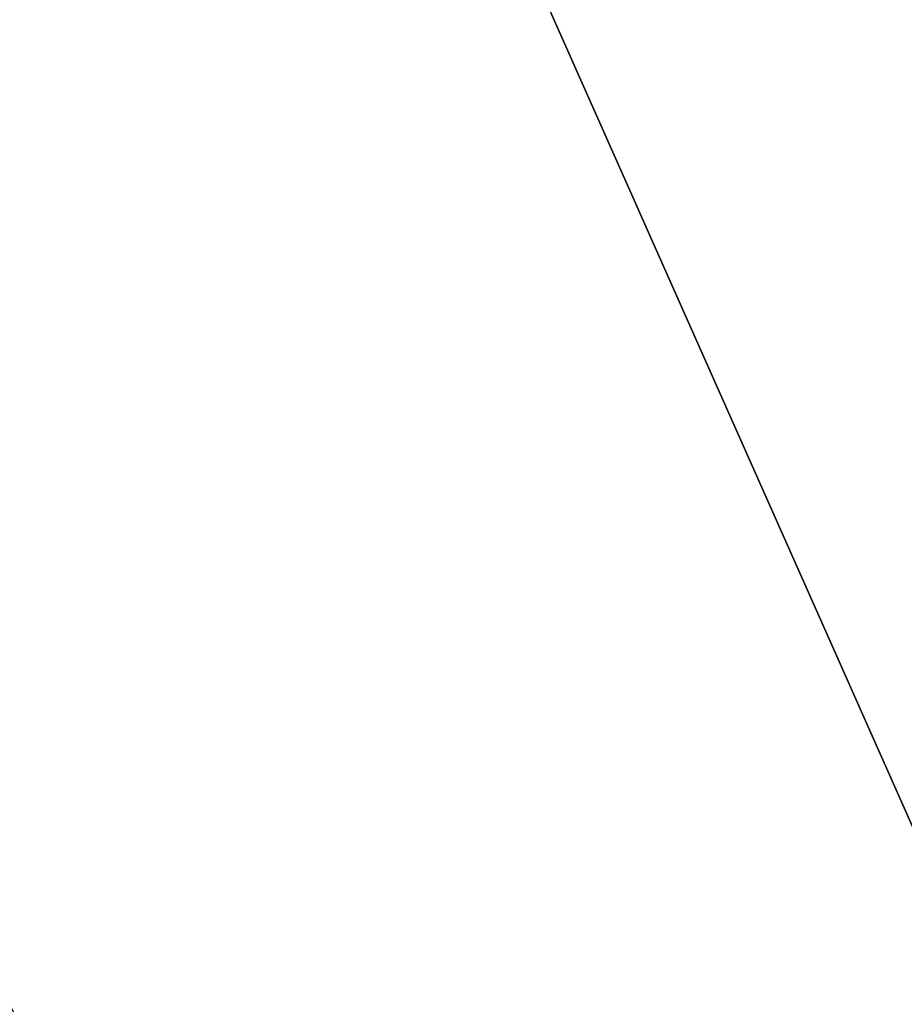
# Model space of a CAD drawing. Header units: millimetres. Extents: x 1 to 201, y 1 to 201.
# Tile 112 of 256: x 40.841 to 41.692, y 68.602 to 69.548. Entities that reach past the tile are written whole.
import ezdxf

# ---------------------------------------------------------------- set-up
doc = ezdxf.new("R2010")
doc.units = ezdxf.units.MM
doc.header["$LTSCALE"] = 25.4
doc.layers.get('0').update_dxf_attribs({"true_color": 0xff5454})

# ---------------------------------------------------------------- blocks, each defined once
blk = doc.blocks.new('MERIDA-LED-9514.STL#1')
at = {"color": 251, "true_color": 0x555555}
mesh = blk.add_polyface(dxfattribs=at)
corners = [(37.29393, 78.68885, -32.45291), (41.74028, 68.68069, -34.25291), (41.74028, 68.68069, -32.45291), (37.29393, 78.68885, -34.25291)]
mesh.append_faces([[corners[k] for k in face] for face in [(0, 1, 2), (1, 0, 3)]], dxfattribs={"vtx0": -1, "color": 251})
at = {"color": 7, "true_color": 0xffffff}
mesh = blk.add_polyface(dxfattribs=at)
corners = [(36.26744, 78.59584, -33), (41.67725, 66.75, -33), (36.45512, 78.06075, -43)]
mesh.append_faces([[corners[k] for k in face] for face in [(0, 1, 2)]], dxfattribs={"color": 7})
mesh = blk.add_polyface(dxfattribs=at)
corners = [(36.45512, 78.06075, -43), (41.67725, 66.75, -33), (40.17986, 69.48554, -43)]
mesh.append_faces([[corners[k] for k in face] for face in [(0, 1, 2)]], dxfattribs={"color": 7})
mesh = blk.add_polyface(dxfattribs=at)
corners = [(40.17986, 69.48554, -43), (41.67725, 66.75, -43), (40.06091, 69.4239, -43.5)]
mesh.append_faces([[corners[k] for k in face] for face in [(0, 1, 2)]], dxfattribs={"color": 7})
mesh = blk.add_polyface(dxfattribs=at)
corners = [(40.17986, 69.48554, -43), (41.67725, 66.75, -33), (41.67725, 66.75, -43)]
mesh.append_faces([[corners[k] for k in face] for face in [(0, 1, 2)]], dxfattribs={"color": 7})
mesh = blk.add_polyface(dxfattribs=at)
corners = [(40.06091, 69.4239, -43.5), (44.62907, 61.20905, -43.86602), (39.73592, 69.25551, -43.86602), (44.9281, 61.42014, -43.5)]
mesh.append_faces([[corners[k] for k in face] for face in [(0, 1, 2), (1, 0, 3)]], dxfattribs={"vtx0": -1, "color": 7})
mesh = blk.add_polyface(dxfattribs=at)
corners = [(40.06091, 69.4239, -43.5), (41.67725, 66.75, -43), (44.9281, 61.42014, -43.5)]
mesh.append_faces([[corners[k] for k in face] for face in [(0, 1, 2)]], dxfattribs={"color": 7})
mesh = blk.add_polyface(dxfattribs=at)
corners = [(39.73592, 69.25551, -43.86602), (44.22059, 60.92072, -44), (39.29197, 69.02547, -44), (44.62907, 61.20905, -43.86602)]
mesh.append_faces([[corners[k] for k in face] for face in [(0, 1, 2), (1, 0, 3)]], dxfattribs={"vtx0": -1, "color": 7})

msp = doc.modelspace()

# ---------------------------------------------------------------- block references
at = {"color": 0}
msp.add_blockref('MERIDA-LED-9514.STL#1', (0, 0), dxfattribs=at)

doc.saveas('drawing.dxf')
